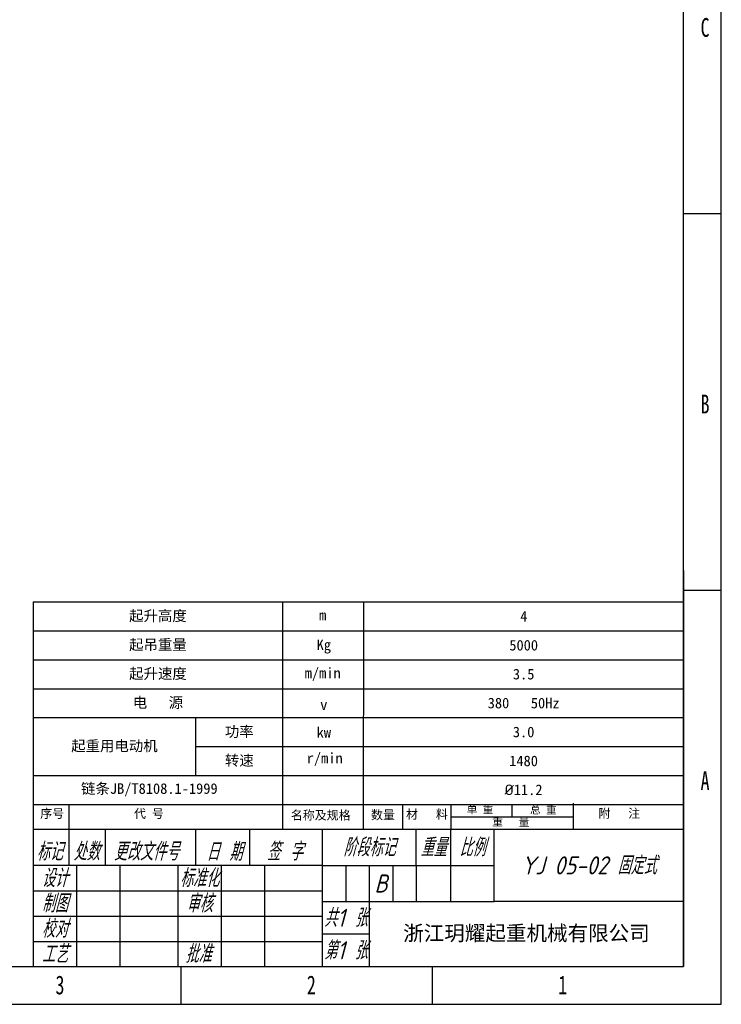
# Model space of a CAD drawing. Header units: millimetres. Extents: x 1723 to 4236, y 3692 to 5468.
# Tile 9 of 10: x 3448 to 4236, y 3692 to 4798. Entities that reach past the tile are written whole.
import ezdxf

# ---------------------------------------------------------------- set-up
doc = ezdxf.new("R2010")
doc.units = ezdxf.units.MM
doc.styles.add('标准样式', font='gbeitc.shx', dxfattribs={"height": 50, "bigfont": 'gbcbig.shx'})
doc.styles.add('样式 1', font='SimSun.ttf', dxfattribs={"width": 0.7, "height": 2.5})

# ---------------------------------------------------------------- blocks, each defined once
blk = doc.blocks.new('图框')
at = {"lineweight": -3}
for p, q in [((2267.32, 0), (2267.32, 1603.15)), ((2229.15, 38.17), (2229.15, 1564.98)), ((2229.15, 801.58), (2267.32, 801.58)), ((2229.15, 439.76), (2229.15, 38.17)), ((2229.15, 419.87), (2267.32, 419.87)), ((1569.75, 407.83), (2229.15, 407.83)), ((1569.75, 407.83), (1904.94, 407.83)), ((1569.75, 407.83), (1569.75, 38.17)), ((1822.88, 177.42), (1822.88, 407.83)), ((1904.56, 177.42), (1904.94, 407.83)), ((1569.75, 378.52), (2229.15, 378.52)), ((1569.75, 349.21), (2229.15, 349.21)), ((1569.75, 319.91), (2229.15, 319.91)), ((1569.75, 290.6), (2229.15, 290.6)), ((1734.6, 231.99), (1734.6, 290.27)), ((1734.6, 261.29), (2229.15, 261.29)), ((1569.75, 231.99), (2229.15, 231.99)), ((1569.75, 202.68), (2229.15, 202.68)), ((1569.75, 202.68), (2229.15, 202.68)), ((1606.39, 140.77), (1606.39, 202.68)), ((1944.67, 177.42), (1944.67, 202.68)), ((1993.47, 177.42), (1993.47, 202.68)), ((2055.5, 190.05), (2055.5, 202.68)), ((2117.53, 177.42), (2117.53, 203.7)), ((1993.47, 190.05), (2117.53, 190.05)), ((1569.75, 177.42), (2229.15, 177.42)), ((1643.03, 140.77), (1643.03, 177.42)), ((1734.64, 140.77), (1734.64, 177.42)), ((1789.61, 140.77), (1789.61, 177.42)), ((1862.89, 177.42), (1862.89, 38.17)), ((1958.17, 140.77), (1958.17, 177.42)), ((1992.98, 177.42), (1992.98, 104.13)), ((2036.95, 104.13), (2036.95, 177.42)), ((1862.89, 140.77), (1569.75, 140.77)), ((1613.72, 140.77), (1613.72, 38.17)), ((1657.69, 140.77), (1657.69, 38.17)), ((1716.32, 140.77), (1716.32, 38.17)), ((1760.29, 140.77), (1760.29, 38.17)), ((1804.26, 140.77), (1804.26, 38.17)), ((1862.89, 140.77), (2036.95, 140.77)), ((1886.71, 140.77), (1886.71, 104.13)), ((1910.53, 140.77), (1910.53, 104.13)), ((1934.35, 140.77), (1934.35, 104.13)), ((1958.17, 140.77), (1958.17, 104.13)), ((1569.75, 115.12), (1862.89, 115.12)), ((1862.89, 104.13), (2036.95, 104.13)), ((1910.53, 104.13), (1910.53, 38.17)), ((2229.15, 104.13), (2036.95, 104.13)), ((1569.75, 89.47), (1862.89, 89.47)), ((1910.53, 71.15), (1862.89, 71.15)), ((1569.75, 63.82), (1862.89, 63.82)), ((38.17, 38.17), (2229.15, 38.17)), ((1719.57, 38.17), (1719.57, 0)), ((1974.36, 38.17), (1974.36, 0)), ((0, 0), (2267.32, 0))]:
    blk.add_line(p, q, dxfattribs=at)
at = {"linetype": 'Continuous', "lineweight": -3, "style": '标准样式'}
for s, p in [('标记', (1573.32, 145.72)), ('处数', (1610.69, 145.72)), ('更改文件号', (1651.56, 145.72)), ('日 期', (1745.3, 145.44)), ('签 字', (1806.81, 145.72))]:
    blk.add_text(s, height=18.322, dxfattribs=at).set_placement(p)
at = {"lineweight": -3}
for s, insert, char_height, width, attachment_point, style in [('{\\fSimSun|b0|i0|c134|p2;C}', (2246.31, 999.64), 19.0852, 8.2379, 1, '样式 1'), ('{\\fSimSun|b0|i0|c134|p2;B}', (2246.31, 617.94), 19.0852, 8.1932, 1, '样式 1'), ('{\\fSimSun|b0|i0|c134|p2;A}', (2246.31, 236.24), 19.0852, 8.0256, 1, '样式 1'), ('\\pt0;{\\C4;阶段标记}', (1910.53, 159.09), 18.3217, 95.2731, 5, '标准样式'), ('{\\C4;重量}', (1975.57, 159.09), 18.322, 34.8113, 5, '标准样式'), ('{\\C4;比例}', (2014.96, 159.09), 18.322, 43.9722, 5, '标准样式'), ('{\\C4;YJ 05-02 固定式}', (2133.14, 140.77), 18.3217, 192.3783, 5, '标准样式'), ('{\\C4;标准化}', (1738.31, 127.95), 18.322, 43.9722, 5, '标准样式'), ('{\\C4;B}', (1922.44, 122.45), 18.322, 23.8183, 5, '标准样式'), ('{\\C4;审核}', (1738.31, 102.3), 18.322, 43.9722, 5, '标准样式'), ('{\\C4;共1 张}', (1886.71, 87.64), 18.322, 47.6365, 5, '标准样式'), ('{\\C4;校对}', (1591.73, 76.65), 18.322, 43.9722, 5, '标准样式'), ('{\\C4;第1 张}', (1886.71, 54.66), 18.322, 47.6365, 5, '标准样式'), ('{\\fFangSong|b0|i0|c134|p49;\\C4;浙江玥耀起重机械有限公司}', (2069.84, 71.2), 15.2681, 318.6161, 5, '标准样式'), ('{\\C4;工艺}', (1591.73, 51), 18.322, 43.9722, 5, '标准样式'), ('{\\fSimSun|b0|i0|c134|p2;3}', (1592.48, 29.16), 19.0852, 7.6447, 1, '样式 1'), ('{\\fSimSun|b0|i0|c134|p2;2}', (1847.27, 29.16), 19.0852, 9.3249, 1, '样式 1'), ('{\\fSimSun|b0|i0|c134|p2;1}', (2102.05, 29.16), 19.0852, 6.6047, 1, '样式 1')]:
    blk.add_mtext(s, dxfattribs=dict(at, insert=insert, char_height=char_height, width=width, attachment_point=attachment_point, style=style))
for s, insert, char_height, width, attachment_point in [('{\\fSimSun|b0|i0|c134|p2;起升高度}', (1696.31, 393.17), 10.7082, 253.131, 5), ('{\\fSimSun|b0|i0|c134|p2;m}', (1859.67, 399.79), 10.7082, 167.1652, 1), ('{\\fSimSun|b0|i0|c134|p2;4}', (2067.13, 393.17), 10.7082, 324.0292, 5), ('{\\fSimSun|b0|i0|c134|p2;起吊重量}', (1696.31, 363.87), 10.7082, 253.131, 5), ('{\\fSimSun|b0|i0|c134|p2;Kg}', (1857.16, 369.72), 10.7082, 167.1652, 1), ('{\\fSimSun|b0|i0|c134|p2;5000}', (2067.01, 363.87), 10.7082, 324.2616, 5), ('{\\fSimSun|b0|i0|c134|p2;起升速度}', (1696.31, 334.56), 10.7082, 253.131, 5), ('{\\fSimSun|b0|i0|c134|p2;m/min}', (1845.12, 341.13), 10.7082, 167.1652, 1), ('{\\fSimSun|b0|i0|c134|p2;3.5}', (2066.99, 334.56), 10.7082, 324.3081, 5), ('{\\fSimSun|b0|i0|c134|p2;电   源}', (1696.31, 305.25), 10.7082, 253.131, 5), ('{\\fSimSun|b0|i0|c134|p2;380   50Hz}', (2066.97, 305.25), 10.7082, 324.3546, 5), ('{\\fSimSun|b0|i0|c134|p2;v}', (1860.78, 309.04), 10.7082, 167.1652, 1), ('{\\fSimSun|b0|i0|c134|p2;功率}', (1778.74, 275.78), 10.7082, 88.2809, 5), ('{\\fSimSun|b0|i0|c134|p2;kw}', (1857.16, 280.95), 10.7082, 167.1652, 1), ('{\\fSimSun|b0|i0|c134|p2;3.0}', (2066.95, 275.95), 10.7082, 324.4011, 5), ('{\\fSimSun|b0|i0|c134|p2;起重用电动机}', (1652.17, 261.29), 10.7082, 164.8501, 5), ('{\\fSimSun|b0|i0|c134|p2;转速}', (1778.74, 246.64), 10.7082, 88.2809, 5), ('{\\fSimSun|b0|i0|c134|p2;r/min}', (1847.1, 254.86), 10.7082, 167.1652, 1), ('{\\fSimSun|b0|i0|c134|p2;1480}', (2066.92, 246.64), 10.7082, 324.4476, 5), ('{\\fSimSun|b0|i0|c134|p2;链条JB/T8108.1-1999}', (1618.38, 224.02), 10.7082, 167.1652, 1), ('{\\fISOCPEUR|b0|i0|c0|p34;%%C\\fSimSun|b0|i0|c134|p2;11.2}', (2066.9, 217.33), 10.7082, 324.4941, 5), ('{\\fSimSun|b0|i0|c134|p2;单 重}', (2009.36, 201.36), 7.8952, 42.3784, 1), ('{\\fSimSun|b0|i0|c134|p2;总 重}', (2073.5, 201.07), 7.8952, 42.3784, 1), ('{\\fSimSun|b0|i0|c134|p2;序号}', (1577.09, 197.74), 8.8821, 66.8551, 1), ('{\\fSimSun|b0|i0|c134|p2;代 号}', (1672.04, 197.74), 8.8821, 66.8551, 1), ('{\\fSimSun|b0|i0|c134|p2;名称及规格}', (1831.01, 196.07), 8.8821, 66.8551, 1), ('{\\fSimSun|b0|i0|c134|p2;数量}', (1912.26, 196.33), 8.8821, 66.8551, 1), ('{\\fSimSun|b0|i0|c134|p2;材   料}', (1947.75, 197.01), 8.8821, 66.8551, 1), ('{\\fSimSun|b0|i0|c134|p2;重   量}', (2035.1, 188.66), 7.8952, 67.9052, 1), ('{\\fSimSun|b0|i0|c134|p2;附   注}', (2142.75, 197.89), 8.8821, 66.8551, 1)]:
    blk.add_mtext(s, dxfattribs=dict(at, insert=insert, char_height=char_height, width=width, attachment_point=attachment_point))
at = {"color": 4, "lineweight": -3, "char_height": 18.322, "width": 43.9722, "attachment_point": 5, "style": '标准样式'}
for s, insert in [('{\\C4;设计}', (1591.73, 127.95)), ('制图', (1591.73, 102.3)), ('批准', (1737.23, 51.21))]:
    blk.add_mtext(s, dxfattribs=dict(at, insert=insert))

msp = doc.modelspace()

# ---------------------------------------------------------------- block references
at = {"xscale": 1.108057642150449, "yscale": 1.108057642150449, "zscale": 1.108057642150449}
msp.add_blockref('图框', (1723.297, 3691.86), dxfattribs=at)

doc.saveas('drawing.dxf')
